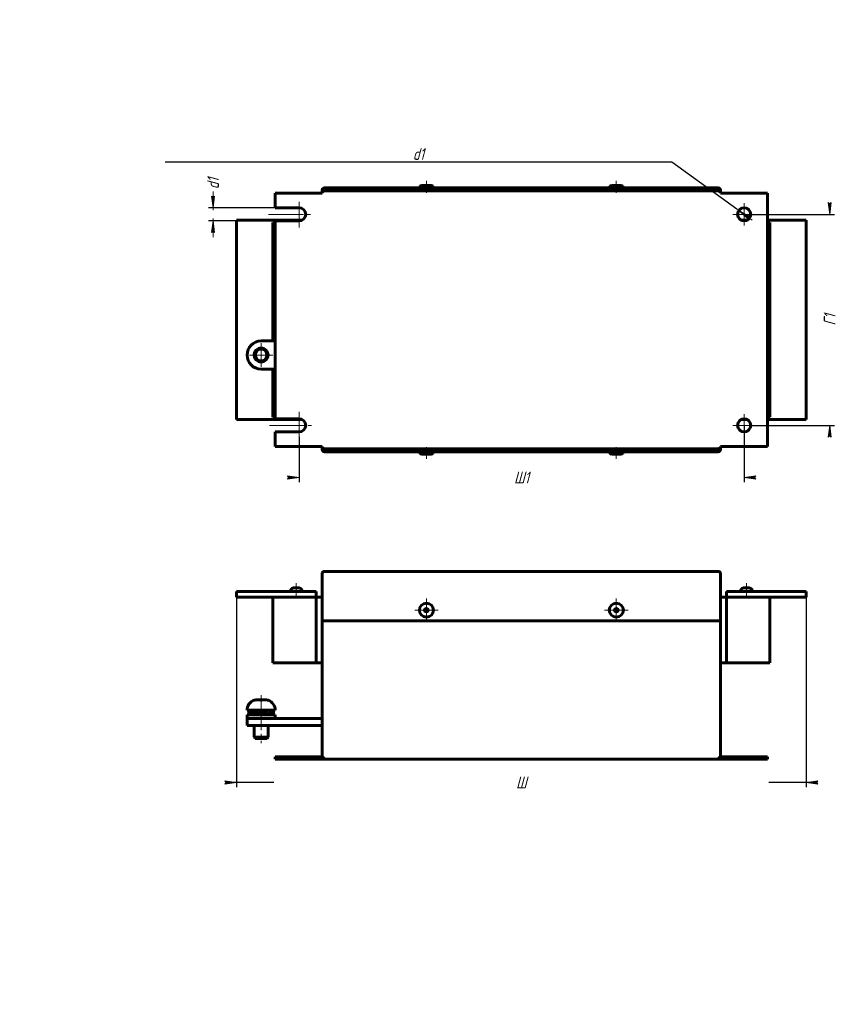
# Model space of a CAD drawing. Header units: millimetres. Extents: x 0 to 594, y 0 to 420.
# Tile 1 of 2: x 0 to 353, y 0 to 420. Entities that reach past the tile are written whole.
import ezdxf

# ---------------------------------------------------------------- set-up
doc = ezdxf.new("R2010")
doc.units = ezdxf.units.MM
for name, pattern in [('K5LT_AXLED', [19.5, 15, -1.5, 1.5, -1.5]), ('K5LT_BASIC', [0]), ('K5LT_THIN', [0])]:
    doc.linetypes.add(name, pattern=pattern)
doc.layers.add('Системный слой', color=7, linetype='Continuous')
doc.styles.add('KDIMTEXTSTYLE', font='GOST_AU.SHX', dxfattribs={"width": 0.96, "oblique": 15, "height": 5})
doc.dimstyles.new('KDIMSTYLE (1.00)', dxfattribs={"dimtxt": 5, "dimasz": 1, "dimexe": 2, "dimexo": 0, "dimgap": 1, "dimtad": 1, "dimtxsty": 'KDIMTEXTSTYLE', "dimsah": 1, "dimcen": 0, "dimdle": 1, "dimadec": 0, "dimazin": 0, "dimtfac": 0.667, "dimtmove": 0, "dimatfit": 3, "dimfxl": 1, "dimtvp": 1, "dimtolj": 1, "dimtzin": 0, "dimarcsym": 0})

# ---------------------------------------------------------------- blocks, each defined once
blk = doc.blocks.new('U0')
at = {"layer": 'Системный слой', "color": 150, "linetype": 'K5LT_BASIC', "lineweight": 60, "true_color": 0x0080ff}
for p, q in [((99.97, 125.43), (99.97, 125.3)), ((99.97, 118.93), (99.97, 113.93))]:
    blk.add_line(p, q, dxfattribs=at)
blk = doc.blocks.new('U1')
at = {"layer": 'Системный слой', "color": 150, "linetype": 'K5LT_BASIC', "lineweight": 60, "true_color": 0x0080ff}
for p, q in [((105.97, 125.43), (105.97, 125.25)), ((105.97, 118.93), (105.97, 113.93))]:
    blk.add_line(p, q, dxfattribs=at)
blk = doc.blocks.new('U2')
at = {"layer": 'Системный слой', "color": 30, "linetype": 'K5LT_AXLED', "lineweight": 18, "true_color": 0xff8000}
for q in [(173.47, 173.13), (168.47, 168.13), (178.47, 168.13), (173.47, 163.13)]:
    blk.add_line((173.47, 168.13), q, dxfattribs=at)
blk = doc.blocks.new('U3')
at = {"layer": 'Системный слой', "color": 30, "linetype": 'K5LT_AXLED', "lineweight": 18, "true_color": 0xff8000}
for q in [(254.47, 173.13), (249.47, 168.13), (259.47, 168.13), (254.47, 163.13)]:
    blk.add_line((254.47, 168.13), q, dxfattribs=at)
blk = doc.blocks.new('KDIMARROW_01')
at = {"layer": 'Системный слой'}
blk.add_hatch(color=0, dxfattribs=at).paths.add_polyline_path([(0, 0), (-5, 0.66), (-4.5, 0), (-5, -0.66)])
at = {"layer": 'Системный слой', "color": 0, "linetype": 'K5LT_THIN', "lineweight": 18}
for p, q in [((-4.5, 0), (-5, 0.66)), ((-5, 0.66), (0, 0)), ((0, 0), (-5, -0.66)), ((-5, -0.66), (-4.5, 0)), ((0, 0), (-1, 0))]:
    blk.add_line(p, q, dxfattribs=at)
blk = doc.blocks.new('U7')
at = {"layer": 'Системный слой', "color": 150, "linetype": 'K5LT_BASIC', "lineweight": 60, "true_color": 0x0080ff}
for p, q in [((107.97, 282.96), (107.97, 333.46)), ((107.97, 250.46), (107.97, 270.96))]:
    blk.add_line(p, q, dxfattribs=at)
blk = doc.blocks.new('U8')
at = {"layer": 'Системный слой', "color": 150, "linetype": 'K5LT_BASIC', "lineweight": 60, "true_color": 0x0080ff}
for p, q in [((307.71, 334.46), (310.23, 334.46)), ((318.97, 334.46), (335.47, 334.46))]:
    blk.add_line(p, q, dxfattribs=at)
blk = doc.blocks.new('U9')
at = {"layer": 'Системный слой', "color": 150, "linetype": 'K5LT_BASIC', "lineweight": 60, "true_color": 0x0080ff}
for p, q in [((310.23, 249.46), (307.71, 249.46)), ((335.47, 249.46), (318.97, 249.46))]:
    blk.add_line(p, q, dxfattribs=at)
blk = doc.blocks.new('U10')
at = {"layer": 'Системный слой', "color": 30, "linetype": 'K5LT_AXLED', "lineweight": 18, "true_color": 0xff8000}
for q in [(102.97, 281.96), (97.97, 276.96), (107.97, 276.96), (102.97, 271.96)]:
    blk.add_line((102.97, 276.96), q, dxfattribs=at)
blk = doc.blocks.new('U11')
at = {"layer": 'Системный слой', "color": 30, "linetype": 'K5LT_AXLED', "lineweight": 18, "true_color": 0xff8000}
for q in [(308.97, 251.76), (304.17, 246.96), (313.77, 246.96), (308.97, 242.16)]:
    blk.add_line((308.97, 246.96), q, dxfattribs=at)
blk = doc.blocks.new('U12')
at = {"layer": 'Системный слой', "color": 30, "linetype": 'K5LT_AXLED', "lineweight": 18, "true_color": 0xff8000}
for q in [(308.97, 341.76), (304.17, 336.96), (313.77, 336.96), (308.97, 332.16)]:
    blk.add_line((308.97, 336.96), q, dxfattribs=at)
blk = doc.blocks.new('KDIMARROW_02')
at = {"layer": 'Системный слой'}
blk.add_hatch(color=0, dxfattribs=at).paths.add_polyline_path([(4.5, 0), (5, 0.66), (0, 0), (5, -0.66)])
at = {"layer": 'Системный слой', "color": 0, "linetype": 'K5LT_THIN', "lineweight": 18}
for p, q in [((0, 0), (-1, 0)), ((5, 0.66), (0, 0)), ((0, 0), (5, -0.66)), ((0, 0), (7, 0)), ((4.5, 0), (5, 0.66)), ((5, -0.66), (4.5, 0))]:
    blk.add_line(p, q, dxfattribs=at)

msp = doc.modelspace()

# ---------------------------------------------------------------- linework, layer by layer
at = {"layer": 'Системный слой', "color": 150, "linetype": 'K5LT_BASIC', "lineweight": 60, "true_color": 0x0080ff}
for p, q in [((171.471, 349.214), (175.471, 349.214)), ((252.471, 349.214), (256.471, 349.214)), ((108.971, 339.764), (108.971, 345.964)), ((108.971, 345.964), (128.971, 345.964)), ((128.971, 347.214), (128.971, 345.964)), ((297.971, 348.214), (129.971, 348.214)), ((297.971, 346.964), (129.971, 346.964)), ((298.971, 345.964), (298.971, 347.214)), ((298.971, 345.964), (318.971, 345.964)), ((318.971, 345.964), (318.971, 237.964)), ((119.171, 339.764), (108.971, 339.764)), ((92.471, 249.464), (92.471, 334.464)), ((92.471, 334.464), (120.432, 334.464)), ((107.971, 333.464), (108.971, 333.464)), ((108.971, 334.164), (119.171, 334.164)), ((108.971, 249.764), (108.971, 334.164)), ((318.971, 333.464), (319.971, 333.464)), ((319.971, 333.464), (319.971, 250.464)), ((335.471, 334.464), (335.471, 249.464)), ((108.971, 282.964), (102.971, 282.964)), ((108.971, 270.964), (102.971, 270.964)), ((120.432, 249.464), (92.471, 249.464)), ((108.971, 250.464), (107.971, 250.464)), ((119.171, 249.764), (108.971, 249.764)), ((319.971, 250.464), (318.971, 250.464)), ((108.971, 244.164), (119.171, 244.164)), ((108.971, 237.964), (108.971, 244.164)), ((128.971, 237.964), (108.971, 237.964)), ((128.971, 237.964), (128.971, 236.714)), ((129.971, 236.964), (297.971, 236.964)), ((129.971, 235.714), (297.971, 235.714)), ((318.971, 237.964), (298.971, 237.964)), ((298.971, 236.714), (298.971, 237.964)), ((175.471, 234.714), (171.471, 234.714)), ((256.471, 234.714), (252.471, 234.714)), ((128.971, 163.63), (128.971, 183.63)), ((129.971, 184.63), (297.971, 184.63)), ((298.971, 163.63), (298.971, 183.63)), ((116.471, 177.537), (116.471, 177.544)), ((117.002, 177.63), (117.721, 177.63)), ((117.721, 177.63), (117.721, 177.537)), ((118.221, 177.63), (118.939, 177.63)), ((118.221, 177.63), (118.221, 177.537)), ((119.471, 177.544), (119.471, 177.537)), ((308.471, 177.537), (308.471, 177.544)), ((309.002, 177.63), (309.721, 177.63)), ((309.721, 177.63), (309.721, 177.537)), ((310.221, 177.63), (310.939, 177.63)), ((310.221, 177.63), (310.221, 177.537)), ((311.471, 177.544), (311.471, 177.537)), ((92.471, 173.63), (92.471, 176.13)), ((92.471, 176.13), (126.471, 176.13)), ((92.471, 173.63), (126.471, 173.63)), ((107.971, 145.63), (107.971, 173.63)), ((126.471, 173.63), (126.471, 176.13)), ((126.471, 145.63), (126.471, 173.63)), ((126.471, 173.63), (128.971, 173.63)), ((298.971, 173.63), (301.471, 173.63)), ((301.471, 176.13), (335.471, 176.13)), ((301.471, 173.63), (301.471, 176.13)), ((301.471, 145.63), (301.471, 173.63)), ((301.471, 173.63), (335.471, 173.63)), ((319.971, 145.63), (319.971, 173.63)), ((335.471, 173.63), (335.471, 176.13)), ((129.971, 163.63), (128.971, 163.63)), ((128.971, 163.63), (128.971, 105.63)), ((297.971, 163.63), (129.971, 163.63)), ((298.971, 163.63), (297.971, 163.63)), ((298.971, 105.63), (298.971, 163.63)), ((107.971, 145.63), (126.471, 145.63)), ((126.471, 145.63), (128.971, 145.63)), ((298.971, 145.63), (301.471, 145.63)), ((301.471, 145.63), (319.971, 145.63)), ((99.971, 129.669), (99.971, 129.673)), ((101.492, 129.93), (102.721, 129.93)), ((102.721, 129.669), (102.721, 129.93)), ((103.221, 129.93), (104.45, 129.93)), ((103.221, 129.93), (103.221, 129.669)), ((105.971, 129.673), (105.971, 129.669)), ((96.971, 125.43), (108.971, 125.43)), ((96.971, 121.93), (96.971, 123.43)), ((96.971, 123.43), (108.971, 123.43)), ((96.971, 121.93), (102.971, 121.93)), ((96.971, 121.93), (102.971, 121.93)), ((96.971, 121.93), (96.971, 118.93)), ((97.721, 123.63), (97.721, 125.43)), ((97.721, 123.43), (97.721, 123.63)), ((97.721, 123.63), (97.9, 123.63)), ((97.9, 123.63), (97.9, 123.698)), ((98.424, 123.63), (98.424, 125.43)), ((98.424, 123.63), (99.258, 123.63)), ((99.258, 123.63), (99.258, 123.698)), ((99.952, 125.261), (99.625, 125.43)), ((100.346, 123.63), (100.346, 125.43)), ((100.346, 123.63), (101.612, 123.63)), ((101.471, 125.043), (101.039, 125.43)), ((101.471, 123.63), (101.471, 125.043)), ((101.612, 123.63), (101.612, 123.698)), ((102.971, 123.63), (102.971, 125.43)), ((102.971, 123.63), (104.33, 123.63)), ((128.971, 121.93), (102.971, 121.93)), ((103.747, 123.63), (103.747, 123.698)), ((104.33, 123.698), (103.747, 123.698)), ((104.33, 123.63), (104.33, 123.698)), ((104.471, 125.043), (104.903, 125.43)), ((105.596, 123.63), (105.596, 125.43)), ((105.596, 125.057), (106.317, 125.43)), ((106.683, 123.698), (105.596, 123.698)), ((105.596, 123.63), (106.683, 123.63)), ((105.99, 125.261), (105.971, 125.301)), ((106.683, 123.63), (106.683, 123.698)), ((107.517, 123.63), (107.517, 125.43)), ((108.042, 123.698), (107.517, 123.698)), ((107.517, 123.63), (108.042, 123.63)), ((108.042, 123.63), (108.042, 123.698)), ((108.221, 123.63), (108.221, 125.43)), ((108.221, 123.43), (108.221, 123.63)), ((108.971, 121.93), (108.971, 123.43)), ((102.971, 118.93), (96.971, 118.93)), ((128.971, 118.93), (102.971, 118.93)), ((99.971, 113.93), (100.471, 113.43)), ((105.971, 113.93), (99.971, 113.93)), ((105.471, 113.43), (100.471, 113.43)), ((105.971, 113.93), (105.471, 113.43)), ((108.971, 105.63), (128.971, 105.63)), ((108.971, 104.63), (108.971, 105.63)), ((128.971, 104.63), (128.971, 105.63)), ((128.971, 104.63), (129.971, 105.63)), ((298.971, 104.63), (297.971, 105.63)), ((298.971, 105.63), (318.971, 105.63)), ((298.971, 104.63), (298.971, 105.63)), ((318.971, 104.63), (318.971, 105.63)), ((108.971, 104.63), (128.971, 104.63)), ((298.971, 104.63), (128.971, 104.63)), ((298.971, 104.63), (318.971, 104.63))]:
    msp.add_line(p, q, dxfattribs=at)
at = {"layer": 'Системный слой', "color": 30, "linetype": 'K5LT_AXLED', "lineweight": 18, "true_color": 0xff8000}
for p, q in [((173.471, 351.214), (173.471, 346.214)), ((254.471, 351.214), (254.471, 346.214)), ((119.171, 342.341), (119.171, 331.355)), ((106.062, 336.964), (124.829, 336.964)), ((119.171, 252.67), (119.171, 242.02)), ((106.499, 246.964), (124.703, 246.964)), ((173.471, 232.714), (173.471, 237.714)), ((254.471, 232.714), (254.471, 237.714)), ((117.971, 179.63), (117.971, 174.13)), ((309.971, 179.63), (309.971, 174.13)), ((102.971, 131.93), (102.971, 111.43)), ((102.971, 123.43), (102.971, 127.43)), ((102.971, 119.93), (102.971, 123.43))]:
    msp.add_line(p, q, dxfattribs=at)
at = {"layer": 'Системный слой', "color": 150, "linetype": 'K5LT_BASIC', "lineweight": 60, "true_color": 0x0080ff}
for centre, radius in [((308.971, 336.964), 2.8), ((102.971, 276.964), 3), ((102.971, 276.964), 2.5), ((308.971, 246.964), 2.8), ((173.471, 168.13), 3), ((173.471, 168.13), 0.75), ((254.471, 168.13), 3), ((254.471, 168.13), 0.75)]:
    msp.add_circle(centre, radius, dxfattribs=at)
for centre, radius, start, end in [((171.471, 348.214), 1, 90, 180), ((175.471, 348.214), 1, 0, 90), ((252.471, 348.214), 1, 90, 180), ((256.471, 348.214), 1, 0, 90), ((129.971, 347.214), 1, 90, 180), ((129.971, 345.964), 1, 90, 180), ((297.971, 347.214), 1, 0, 90), ((297.971, 345.964), 1, 0, 90), ((119.171, 336.964), 2.8, 270, 90), ((102.971, 276.964), 6, 90, 270), ((119.171, 246.964), 2.8, 270, 90), ((129.971, 237.964), 1, 180, 270), ((129.971, 236.714), 1, 180, 270), ((171.471, 235.714), 1, 180, 270), ((175.471, 235.714), 1, 270, 0), ((252.471, 235.714), 1, 180, 270), ((256.471, 235.714), 1, 270, 0), ((297.971, 237.964), 1, 270, 0), ((297.971, 236.714), 1, 270, 0), ((129.971, 183.63), 1, 90, 180), ((297.971, 183.63), 1, 0, 90), ((116.971, 176.13), 1.5, 109.47122, 180), ((118.971, 176.13), 1.5, 0, 70.52878), ((308.971, 176.13), 1.5, 109.47122, 180), ((310.971, 176.13), 1.5, 0, 70.52878), ((101.471, 125.43), 4.5, 109.47121, 180), ((104.471, 125.43), 4.5, 0, 70.52878)]:
    msp.add_arc(centre, radius, start, end, dxfattribs=at)
for major_axis, ratio, start_param, end_param in [((1.932, 9.033), 0.5404054, 1.4942255, 1.6858727), ((4.259, 8.976), 0.3419987, 1.5400244, 1.7316716), ((5.148, 9.074), 0.1135161, 1.4434581, 1.6351053), ((2.942, 5.185), 0.1135161, -1.5064874, -1.244688), ((5.148, 9.074), 0.1135161, -1.5064874, -1.3148402), ((4.259, 8.976), 0.3419987, -1.409921, -1.2182739), ((1.932, 9.033), 0.5404054, 4.8274654, 5.0191126)]:
    msp.add_ellipse((102.971, 123.698), major_axis=major_axis, ratio=ratio, start_param=start_param, end_param=end_param, dxfattribs=at)
for points, knots in [([(117.002, 177.63), (116.992, 177.63), (116.971, 177.63), (116.94, 177.629), (116.908, 177.628), (116.867, 177.625), (116.815, 177.619), (116.752, 177.611), (116.691, 177.599), (116.623, 177.584), (116.563, 177.568), (116.51, 177.551), (116.484, 177.542), (116.471, 177.537)], [0, 0, 0, 0, 0.1983664, 0.3967328, 0.5950992, 0.7934656, 1.1901984, 1.5869312, 1.9836641, 2.3803969, 2.905479, 3.16802, 3.4305611, 3.4305611, 3.4305611, 3.4305611]), ([(117.002, 177.63), (116.992, 177.63), (116.971, 177.63), (116.94, 177.629), (116.908, 177.628), (116.867, 177.625), (116.815, 177.619), (116.752, 177.611), (116.691, 177.599), (116.623, 177.584), (116.563, 177.568), (116.51, 177.551), (116.484, 177.542), (116.471, 177.537)], [0, 0, 0, 0, 0.1983229, 0.3966458, 0.5949687, 0.7932917, 1.1899375, 1.5865833, 1.9832291, 2.379875, 2.905218, 3.1678895, 3.430561, 3.430561, 3.430561, 3.430561]), ([(117.721, 177.537), (117.733, 177.538), (117.756, 177.539), (117.792, 177.541), (117.828, 177.542), (117.867, 177.543), (117.908, 177.544), (117.953, 177.544), (117.998, 177.544), (118.042, 177.544), (118.087, 177.543), (118.132, 177.541), (118.176, 177.539), (118.206, 177.538), (118.221, 177.537)], [0, 0, 0, 0, 0.2220659, 0.4441317, 0.6661976, 0.8882635, 1.1653334, 1.4424034, 1.7194733, 1.9965432, 2.2736131, 2.5506831, 2.827753, 3.1048229, 3.1048229, 3.1048229, 3.1048229]), ([(118.221, 177.537), (118.209, 177.538), (118.185, 177.539), (118.149, 177.541), (118.114, 177.542), (118.075, 177.543), (118.033, 177.544), (117.988, 177.544), (117.944, 177.544), (117.899, 177.544), (117.854, 177.543), (117.81, 177.541), (117.765, 177.539), (117.736, 177.538), (117.721, 177.537)], [0, 0, 0, 0, 0.2220659, 0.4441317, 0.6661976, 0.8882635, 1.1653334, 1.4424034, 1.7194733, 1.9965432, 2.2736131, 2.5506831, 2.827753, 3.1048229, 3.1048229, 3.1048229, 3.1048229]), ([(118.939, 177.63), (118.949, 177.63), (118.97, 177.63), (119.002, 177.629), (119.033, 177.628), (119.075, 177.625), (119.127, 177.619), (119.189, 177.611), (119.251, 177.599), (119.319, 177.584), (119.379, 177.568), (119.432, 177.551), (119.458, 177.542), (119.471, 177.537)], [0, 0, 0, 0, 0.1983229, 0.3966458, 0.5949687, 0.7932917, 1.1899375, 1.5865833, 1.9832291, 2.379875, 2.905218, 3.1678895, 3.430561, 3.430561, 3.430561, 3.430561]), ([(118.939, 177.63), (118.949, 177.63), (118.97, 177.63), (119.002, 177.629), (119.033, 177.628), (119.075, 177.625), (119.127, 177.619), (119.189, 177.611), (119.251, 177.599), (119.319, 177.584), (119.379, 177.568), (119.432, 177.551), (119.458, 177.542), (119.471, 177.537)], [0, 0, 0, 0, 0.1983664, 0.3967328, 0.5950992, 0.7934656, 1.1901984, 1.5869312, 1.9836641, 2.3803969, 2.905479, 3.16802, 3.4305611, 3.4305611, 3.4305611, 3.4305611]), ([(309.002, 177.63), (308.992, 177.63), (308.971, 177.63), (308.94, 177.629), (308.908, 177.628), (308.867, 177.625), (308.815, 177.619), (308.752, 177.611), (308.691, 177.599), (308.623, 177.584), (308.563, 177.568), (308.51, 177.551), (308.484, 177.542), (308.471, 177.537)], [0, 0, 0, 0, 0.1983664, 0.3967328, 0.5950992, 0.7934656, 1.1901984, 1.5869312, 1.9836641, 2.3803969, 2.905479, 3.16802, 3.4305611, 3.4305611, 3.4305611, 3.4305611]), ([(309.002, 177.63), (308.992, 177.63), (308.971, 177.63), (308.94, 177.629), (308.908, 177.628), (308.867, 177.625), (308.815, 177.619), (308.752, 177.611), (308.691, 177.599), (308.623, 177.584), (308.563, 177.568), (308.51, 177.551), (308.484, 177.542), (308.471, 177.537)], [0, 0, 0, 0, 0.1983229, 0.3966458, 0.5949687, 0.7932917, 1.1899375, 1.5865833, 1.9832291, 2.379875, 2.905218, 3.1678895, 3.430561, 3.430561, 3.430561, 3.430561]), ([(309.721, 177.537), (309.733, 177.538), (309.756, 177.539), (309.792, 177.541), (309.828, 177.542), (309.867, 177.543), (309.908, 177.544), (309.953, 177.544), (309.998, 177.544), (310.042, 177.544), (310.087, 177.543), (310.132, 177.541), (310.176, 177.539), (310.206, 177.538), (310.221, 177.537)], [0, 0, 0, 0, 0.2220659, 0.4441317, 0.6661976, 0.8882635, 1.1653334, 1.4424034, 1.7194733, 1.9965432, 2.2736131, 2.5506831, 2.827753, 3.1048229, 3.1048229, 3.1048229, 3.1048229]), ([(310.221, 177.537), (310.209, 177.538), (310.185, 177.539), (310.149, 177.541), (310.114, 177.542), (310.075, 177.543), (310.033, 177.544), (309.988, 177.544), (309.944, 177.544), (309.899, 177.544), (309.854, 177.543), (309.81, 177.541), (309.765, 177.539), (309.736, 177.538), (309.721, 177.537)], [0, 0, 0, 0, 0.2220659, 0.4441317, 0.6661976, 0.8882635, 1.1653334, 1.4424034, 1.7194733, 1.9965432, 2.2736131, 2.5506831, 2.827753, 3.1048229, 3.1048229, 3.1048229, 3.1048229]), ([(310.939, 177.63), (310.949, 177.63), (310.97, 177.63), (311.002, 177.629), (311.033, 177.628), (311.075, 177.625), (311.127, 177.619), (311.189, 177.611), (311.251, 177.599), (311.319, 177.584), (311.379, 177.568), (311.432, 177.551), (311.458, 177.542), (311.471, 177.537)], [0, 0, 0, 0, 0.1983229, 0.3966458, 0.5949687, 0.7932917, 1.1899375, 1.5865833, 1.9832291, 2.379875, 2.905218, 3.1678895, 3.430561, 3.430561, 3.430561, 3.430561]), ([(310.939, 177.63), (310.949, 177.63), (310.97, 177.63), (311.002, 177.629), (311.033, 177.628), (311.075, 177.625), (311.127, 177.619), (311.189, 177.611), (311.251, 177.599), (311.319, 177.584), (311.379, 177.568), (311.432, 177.551), (311.458, 177.542), (311.471, 177.537)], [0, 0, 0, 0, 0.1983664, 0.3967328, 0.5950992, 0.7934656, 1.1901984, 1.5869312, 1.9836641, 2.3803969, 2.905479, 3.16802, 3.4305611, 3.4305611, 3.4305611, 3.4305611]), ([(99.971, 129.669), (100.024, 129.688), (100.157, 129.732), (100.427, 129.809), (100.763, 129.878), (101.137, 129.921), (101.374, 129.93), (101.492, 129.93)], [0, 0, 0, 0, 0.4043441, 1.0108603, 2.0217207, 2.872458, 3.7231953, 3.7231953, 3.7231953, 3.7231953]), ([(101.492, 129.93), (101.394, 129.93), (101.113, 129.921), (100.746, 129.876), (100.336, 129.787), (100.11, 129.719), (99.971, 129.669)], [0, 0, 0, 0, 0.701161, 2.0289507, 2.6549526, 3.7231953, 3.7231953, 3.7231953, 3.7231953]), ([(105.971, 129.669), (105.918, 129.688), (105.785, 129.732), (105.514, 129.809), (105.178, 129.878), (104.804, 129.921), (104.568, 129.93), (104.45, 129.93)], [0, 0, 0, 0, 0.4043441, 1.0108603, 2.0217207, 2.872458, 3.7231953, 3.7231953, 3.7231953, 3.7231953]), ([(104.45, 129.93), (104.547, 129.93), (104.829, 129.921), (105.195, 129.876), (105.605, 129.787), (105.831, 129.719), (105.971, 129.669)], [0, 0, 0, 0, 0.701161, 2.0289507, 2.6549526, 3.7231953, 3.7231953, 3.7231953, 3.7231953])]:
    msp.add_open_spline(points, degree=3, knots=knots, dxfattribs=at)
for points in [[(102.721, 129.669), (102.804, 129.672), (102.971, 129.674), (103.137, 129.672), (103.221, 129.669)], [(103.221, 129.669), (103.137, 129.672), (102.971, 129.674), (102.804, 129.672), (102.721, 129.669)]]:
    msp.add_open_spline(points, degree=3, dxfattribs=at)

# ---------------------------------------------------------------- block references
at = {"layer": 'Системный слой'}
for name in ['U12', 'U7', 'U8', 'U10', 'U11', 'U9', 'U2', 'U3', 'U0', 'U1']:
    msp.add_blockref(name, (0, 0), dxfattribs=at)

# ---------------------------------------------------------------- dimensions: what is measured, and where the dimension line sits
at = {"layer": 'Системный слой', "color": 7}
msp.add_diameter_dim(center=(308.971, 336.964), radius=2.8, location=(278.099, 359.214), text='\\H5.0;\\W0.965;\\Q15;\\H5.0;\\W0.965;\\Q15;\\Q15;d1', dimstyle='KDIMSTYLE (1.00)', override={"dimtih": 1, "dimtoh": 1, "dimblk1": 'KDIMARROW_02', "dimblk2": 'KDIMARROW_02', "dimclrt": 7, "dimtmove": 1, "dimatfit": 2, "dimtolj": 1}, dxfattribs=at).render()
for base, p1, p2, location, text, override in [((82.471, 339.764), (108.971, 334.164), (108.971, 339.764), (82.471, 350.121), '\\H5.0;\\W0.965;\\Q15;\\H5.0;\\W0.965;\\Q15;\\Q15;d1', {"dimexo": 0, "dimblk1": 'KDIMARROW_02', "dimblk2": 'KDIMARROW_02', "dimse1": 0, "dimse2": 0, "dimclrt": 7, "dimtolj": 1}), ((345.471, 246.964), (308.971, 336.964), (311.771, 246.964), (345.471, 291.964), '\\H5.0;\\W0.965;\\Q15;\\H5.0;\\W0.965;\\Q15;\\Q15;Г1', {"dimexo": 0, "dimblk1": 'KDIMARROW_01', "dimblk2": 'KDIMARROW_01', "dimse1": 0, "dimse2": 0, "dimclrt": 7, "dimtolj": 1})]:
    msp.add_linear_dim(base=base, p1=p1, p2=p2, angle=90, location=location, text=text, dimstyle='KDIMSTYLE (1.00)', override=override, dxfattribs=at).render()
for base, p1, p2, location, text in [((119.171, 224.714), (308.971, 246.964), (119.171, 242.02), (214.071, 224.714), '\\H5.0;\\W0.965;\\Q15;\\H5.0;\\W0.965;\\Q15;\\Q15;Ш1'), ((92.471, 94.63), (335.471, 176.13), (92.471, 173.63), (213.971, 94.63), '\\H5.0;\\W0.965;\\Q15;\\H5.0;\\W0.965;\\Q15;\\Q15;Ш')]:
    msp.add_linear_dim(base=base, p1=p1, p2=p2, location=location, text=text, dimstyle='KDIMSTYLE (1.00)', override={"dimexo": 0, "dimblk1": 'KDIMARROW_01', "dimblk2": 'KDIMARROW_01', "dimse1": 0, "dimse2": 0, "dimclrt": 7, "dimtolj": 1}, dxfattribs=at).render()

doc.saveas('drawing.dxf')
